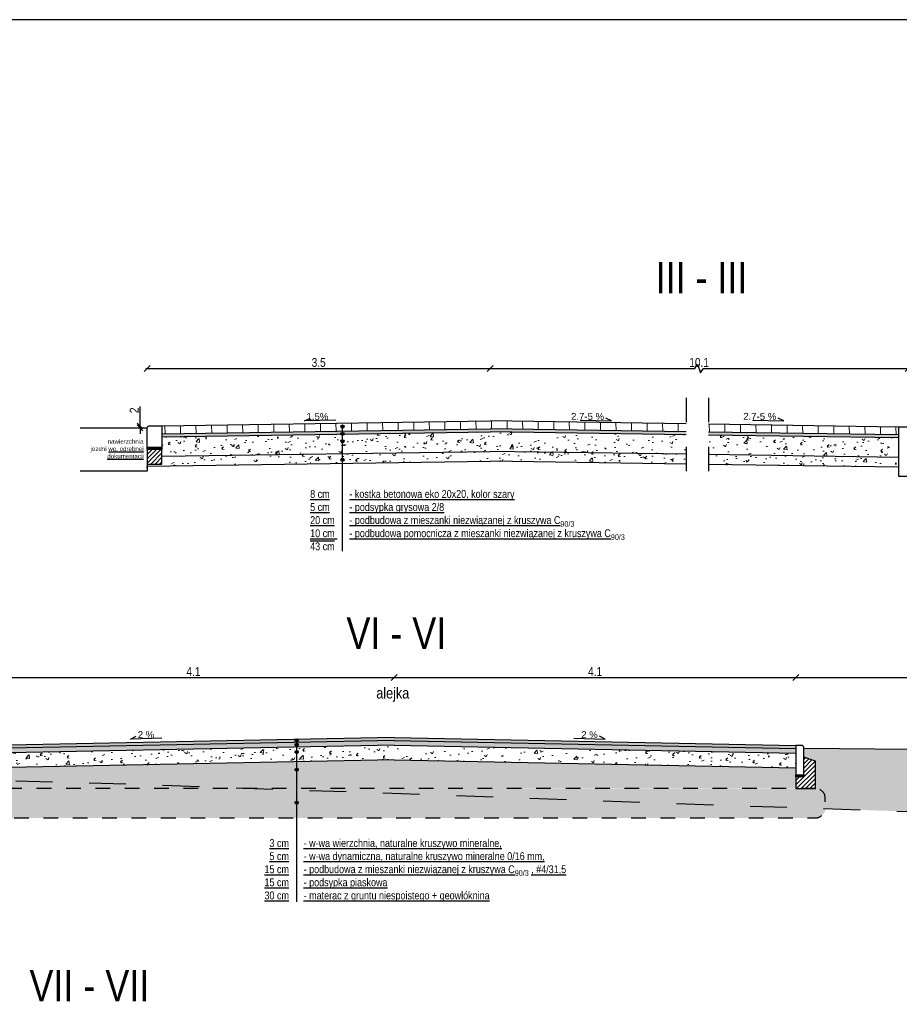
# Model space of a CAD drawing. Header units: metres. Extents: x 540 to 1285, y -13 to 406.
# Tile 13 of 16: x 894 to 1074, y 205 to 406. Entities that reach past the tile are written whole.
import ezdxf

# ---------------------------------------------------------------- set-up
doc = ezdxf.new("R2010")
doc.units = ezdxf.units.M
doc.linetypes.add('1_1MM', pattern=[1, 0.5, -0.5])
for name, color, linetype in [('$DR - krawężniki', 1, 'Continuous'), ('$DR - opis', 1, 'Continuous'), ('$DR - przekrój normalny', 1, 'Continuous'), ('opis', 1, 'Continuous'), ('wypełnienie', 7, 'Continuous')]:
    doc.layers.add(name, color=color, linetype=linetype)
doc.layers.add('DR - wypełnienie', color=7, linetype='Continuous', lineweight=5)
doc.styles.add('Arial', font='arial.ttf')
doc.styles.add('ARIAL 2', font='ARIALN.TTF')
doc.dimstyles.new('przekroje normalne', dxfattribs={"dimscale": 30, "dimtxt": 0.3, "dimasz": 0.2, "dimexe": 0.08, "dimexo": 1, "dimgap": 0.05, "dimtad": 1, "dimdec": 1, "dimlfac": 0.01, "dimzin": 9, "dimdsep": 46, "dimtxsty": 'ARIAL 2', "dimblk": 'OBLIQUE', "dimcen": 0, "dimdle": 0.05, "dimse1": 1, "dimse2": 1, "dimclrt": 1, "dimadec": 0, "dimazin": 0, "dimtfac": 1, "dimtdec": 1, "dimtofl": 0, "dimtmove": 0, "dimatfit": 3, "dimldrblk": 'OBLIQUE', "dimfxl": 0.5, "dimfxlon": 1, "dimtolj": 1, "dimtzin": 1, "dimarcsym": 0})
pattern_1 = [(50, (-1096588.6664, -1182801.2554), (5.46554007, -0.478172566), [0.5715, -6.2865]), (355, (-1096588.6664, -1182801.2554), (-1.057302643, 5.731705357), [0.4572, -5.029217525]), (100.4514447, (-1096588.211, -1182801.295), (4.408237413, 5.253532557), [0.485700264, -5.342707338]), (46.1842, (-1096588.6664, -1182799.7314), (8.132371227, -1.261269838), [0.85725, -9.42975]), (96.6355576, (-1096587.989, -1182799.8365), (7.12212402, 7.422783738), [0.728550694, -8.014068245]), (351.18415117, (-1096588.666, -1182799.731), (7.12212402, 7.422783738), [0.68579901, -7.543791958]), (21, (-1096587.9044, -1182800.1124), (4.548431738, -3.067955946), [0.5715, -6.2865]), (326, (-1096587.9044, -1182800.1124), (1.85406085, 5.525638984), [0.4572, -5.0292]), (71.451445, (-1096587.5254, -1182800.368), (6.402492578, 2.457683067), [0.485700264, -5.342698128]), (37.5, (-1096588.6664, -1182801.2554), (0.0926580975, 2.5366511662), [0, -4.96824, 0, -5.1054, 0, -5.04825]), (7.5, (-1096588.6664, -1182801.2554), (2.0045898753, 3.0054172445), [0, -2.91084, 0, -4.85394, 0, -1.92405]), (327.5, (-1096590.3656, -1182801.2554), (4.067717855, -0.1718623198), [0, -1.905, 0, -5.9436, 0, -7.8867]), (317.5, (-1096591.1276, -1182801.2554), (4.4438754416, 0.762794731), [0, -2.4765, 0, -3.94716, 0, -5.6007])]
pattern_2 = [(91, (-1096588.6664, -1182801.2554), (-3.174516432, -0.0554113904), [])]
pattern_3 = [(83.5, (-1096588.6664, -1182801.2554), (-0.7263383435, 0.65693068), [0, -0.77216, 0, -0.8636, 0, -0.8255]), (53.5, (-1096588.6664, -1182801.2554), (-0.4067514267, 1.64261709), [0, -0.41656, 0, -0.69596, 0, -0.2667]), (13.5, (-1096589.1004, -1182801.7049), (1.09687129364, 1.1399812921), [0, -0.254, 0, -0.9144, 0, -1.1938]), (3.5, (-1096589.1004, -1182801.7049), (0.7400978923, 1.408232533), [0, -0.127, 0, -0.59944, 0, -0.6858])]
pattern_4 = [(50, (-1096409.9417, -1182984.1645), (5.46554007, -0.478172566), [0.5715, -6.2865]), (355, (-1096409.9417, -1182984.1645), (-1.057302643, 5.731705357), [0.4572, -5.029217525]), (100.4514447, (-1096409.486, -1182984.2044), (4.408237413, 5.253532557), [0.485700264, -5.342707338]), (46.1842, (-1096409.942, -1182982.6405), (8.132371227, -1.261269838), [0.85725, -9.42975]), (96.6355576, (-1096409.264, -1182982.746), (7.12212402, 7.422783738), [0.728550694, -8.014068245]), (351.18415117, (-1096409.942, -1182982.6405), (7.12212402, 7.422783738), [0.68579901, -7.543791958]), (21, (-1096409.1797, -1182983.0215), (4.548431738, -3.067955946), [0.5715, -6.2865]), (326, (-1096409.1797, -1182983.0215), (1.85406085, 5.525638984), [0.4572, -5.0292]), (71.451445, (-1096408.8006, -1182983.277), (6.402492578, 2.457683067), [0.485700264, -5.342698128]), (37.5, (-1096409.9417, -1182984.1645), (0.0926580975, 2.5366511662), [0, -4.96824, 0, -5.1054, 0, -5.04825]), (7.5, (-1096409.9417, -1182984.1645), (2.0045898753, 3.0054172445), [0, -2.91084, 0, -4.85394, 0, -1.92405]), (327.5, (-1096411.641, -1182984.1645), (4.067717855, -0.1718623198), [0, -1.905, 0, -5.9436, 0, -7.8867]), (317.5, (-1096412.403, -1182984.1645), (4.4438754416, 0.762794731), [0, -2.4765, 0, -3.94716, 0, -5.6007])]
pattern_5 = [(230.0127875, (-1096409.24605, -1182983.123634), (-7.8039276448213, -9.422092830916), [0.136688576, -13.5321934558]), (186.969741, (-1096409.333887, -1182983.228363), (12.1491150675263, 1.4408758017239), [0.234561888, -23.2216195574]), (134.5104471, (-1096409.566716, -1182983.256826), (10.5438475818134, -10.814612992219), [0.165392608, -16.37388911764]), (269.273689, (-1096409.95385, -1182983.5245), (0.3062233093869, 20.3430794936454), [0.213601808, -21.1465749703]), (294.83365418, (-1096409.95656, -1182983.738085), (-5.5024000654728, 12.0072835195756), [0.20945348, -20.73592309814]), (359.273689, (-1096409.86859, -1182983.92817), (-20.3430794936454, 0.3062233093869), [0.213601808, -21.1465749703]), (39.69424047, (-1096409.655005, -1182983.930878), (-12.845375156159, -10.6147633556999), [0.282477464, -27.9652461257]), (74.25532837, (-1096409.43765, -1182983.750463), (6.3275940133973, 22.58658898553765), [0.266687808, -26.40210264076]), (123.42956562, (-1096409.365283, -1182983.49378), (-8.5840011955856, 12.9162909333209), [0.2143252, -21.2182182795]), (177.2363583, (-1096409.48336, -1182983.31491), (11.2046497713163, -0.6253443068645), [0.244685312, -11.98957478]), (224.3974378, (-1096409.72776, -1182983.303115), (-11.7945361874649, -11.594686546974), [0.316431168, -31.3267090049]), (140.81407483, (-1096408.94827, -1182983.49955), (-7.320414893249, 5.8440812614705), [0.108001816, -10.69222632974]), (173.4692344, (-1096409.03198, -1182983.43131), (13.2708698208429, -1.5698096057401), [0.205472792, -20.3418555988]), (227, (-1096409.2361, -1182983.40794), (0.03545788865, -1.01538108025), [0.143683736, -1.2931572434]), (205.19859051, (-1096409.31145, -1182983.28858), (5.005989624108, 2.2080516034), [0.077376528, -7.66024894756]), (293.80140949, (-1096409.38147, -1182983.32152), (-1.12175474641, 3.010685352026), [0.109426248, -5.361901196]), (32.96375653, (-1096409.3373, -1182983.42164), (2.975227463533, 2.137135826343), [0.177727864, -5.74651926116]), (163.56505118, (-1096409.1882, -1182983.32494), (2.0662200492, -0.944465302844), [0.128514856, -3.0843592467]), (18.389540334, (-1096409.970386, -1182983.342086), (10.0474371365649, 3.4007221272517), [0.1800352, -17.823530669]), (72.34617594, (-1096409.799544, -1182983.28529), (-3.6714875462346, -11.3110234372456), [0.151039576, -14.9528862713]), (295.19859051, (-1096409.19528, -1182983.12186), (-2.208051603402, 5.005989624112), [0.15475204, -7.58287343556]), (345.61045967, (-1096409.12939, -1182983.261887), (-10.2601844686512, 2.691564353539), [0.1800352, -17.823530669]), (341.44395478, (-1096409.9484, -1182983.97162), (-5.147821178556, 1.853472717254), [0.17361408, -8.50709372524]), (296.7751406, (-1096409.783814, -1182984.02687), (-5.4669421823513, 10.9919024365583), [0.145468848, -14.4014373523]), (68.80140949, (-1096409.14967, -1182984.13689), (1.853472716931, 5.147821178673), [0.15475204, -7.58287343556]), (19.35402464, (-1096409.09371, -1182983.992607), (-13.0581224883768, -4.5224768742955), [0.170313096, -16.8609503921]), (71.44395478, (-1096409.6472, -1182984.15426), (-1.85347271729, -5.147821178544), [0.08680704, -8.59390076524]), (103.309932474, (-1096409.2106, -1182984.13902), (-1.15721263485, 4.026066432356), [0.05180584, -5.1287979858]), (167.963756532, (-1096409.22252, -1182984.0886), (3.081601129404, -0.909007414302), [0.20945348, -3.9796218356]), (188.00900596, (-1096409.427367, -1182984.044923), (10.1183529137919, 1.3699599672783), [0.1941068, -19.21654594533]), (305.69006753, (-1096409.3341, -1182983.51302), (-1.08629685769, 1.99530427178), [0.146529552, -3.5167105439]), (355.15722659, (-1096409.248627, -1182983.632034), (17.332394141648, -1.4279780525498), [0.255822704, -25.326403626]), (62.9453959, (-1096408.99372, -1182983.65363), (-3.8133191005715, -7.249499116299), [0.104603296, -10.35575692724]), (92, (-1096408.9461, -1182983.5605), (-1.0508389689, 0.9799231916), [0.06096, -0.95504]), (122.25643716, (-1096409.44874, -1182984.01517), (4.309729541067, -6.965836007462), [0.141146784, -13.9735763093]), (50.0127875, (-1096409.52407, -1182983.89581), (7.803927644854, 9.4220928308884), [0.273377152, -13.3955048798]), (2, (-1096409.3484, -1182983.6863), (0.9799231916, 1.0508389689), [0.26416, -0.75184]), (327.3048465, (-1096409.084394, -1182983.67713), (10.4020160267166, -6.7530886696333), [0.160643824, -15.90372668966]), (256.0546041, (-1096408.9492, -1182983.7639), (-0.873549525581, -4.096982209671), [0.147931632, -7.2486600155]), (209.64597536, (-1096408.984854, -1182983.907476), (-18.9376616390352, -10.827510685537), [0.24085804, -23.8449857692]), (177.42607874, (-1096409.194184, -1182984.026614), (-13.2354119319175, 0.5544285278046), [0.254811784, -25.2263385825])]
pattern_6 = [(2, (-1096409.94167, -1182984.16454), (0.186545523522, 0.116566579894), [0.127, -0.254]), (122, (-1096409.94167, -1182984.16454), (-0.1942223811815, 0.103269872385), [0.127, -0.254]), (62, (-1096409.94167, -1182984.16454), (-0.0076768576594, 0.219836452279), [-0.254, 0.127])]

# ---------------------------------------------------------------- blocks, each defined once
blk = doc.blocks.new('_OBLIQUE')
at = {"color": 0, "linetype": 'ByBlock'}
blk.add_line((-0.5, -0.5), (0.5, 0.5), dxfattribs=at)
blk = doc.blocks.new('*D109')
at = {"layer": '$DR - opis', "color": 0, "lineweight": -2, "transparency": 16777216}
blk.add_line((919.92, 334.81), (990.52, 334.81), dxfattribs=at)
at = {"layer": 'Defpoints', "color": 0, "transparency": 16777216}
for p in [(990.22, 334.81), (920.22, 327.67), (990.22, 324.11)]:
    blk.add_point(p, dxfattribs=at)
at = {"layer": '$DR - opis', "color": 0, "lineweight": -2, "transparency": 16777216, "xscale": 1.2, "yscale": 1.2, "zscale": 1.2, "rotation": 180}
blk.add_blockref('_OBLIQUE', (920.22, 334.81), dxfattribs=at)
at = {"layer": '$DR - opis', "color": 0, "lineweight": -2, "transparency": 16777216, "xscale": 1.2, "yscale": 1.2, "zscale": 1.2}
blk.add_blockref('_OBLIQUE', (990.22, 334.81), dxfattribs=at)
at = {"layer": '$DR - opis', "color": 1, "transparency": 16777216, "insert": (955.22, 336.02), "char_height": 1.8, "attachment_point": 5, "style": 'ARIAL 2'}
blk.add_mtext('\\A1;3.5', dxfattribs=at)
blk = doc.blocks.new('*D110')
at = {"layer": '$DR - opis', "color": 0, "lineweight": -2, "transparency": 16777216}
for p, q in [((918.75, 323.07), (918.75, 327.05)), ((918.75, 322.67), (918.75, 321.47))]:
    blk.add_line(p, q, dxfattribs=at)
at = {"layer": 'Defpoints', "color": 0, "transparency": 16777216}
for p in [(918.75, 323.07), (920.22, 322.67), (920.62, 323.07)]:
    blk.add_point(p, dxfattribs=at)
at = {"layer": '$DR - opis', "color": 0, "lineweight": -2, "transparency": 16777216, "xscale": 1.2, "yscale": 1.2, "zscale": 1.2}
for p, rotation in [((918.75, 323.07), 270), ((918.75, 322.67), 90)]:
    blk.add_blockref('_OBLIQUE', p, dxfattribs=dict(at, rotation=rotation))
at = {"layer": '$DR - opis', "color": 1, "transparency": 16777216, "insert": (917.55, 326.26), "char_height": 1.8, "attachment_point": 5, "rotation": 90, "style": 'ARIAL 2'}
blk.add_mtext('\\A1;2', dxfattribs=at)
blk = doc.blocks.new('*D111')
at = {"layer": '$DR - opis', "color": 0, "lineweight": -2, "transparency": 16777216}
for p, q in [((1031.99, 334.81), (1032.59, 335.71)), ((1032.59, 335.71), (1033.19, 333.91)), ((989.92, 334.81), (1031.99, 334.81)), ((1033.19, 333.91), (1033.79, 334.81)), ((1033.79, 334.81), (1075.86, 334.81))]:
    blk.add_line(p, q, dxfattribs=at)
at = {"layer": 'Defpoints', "color": 0, "transparency": 16777216}
for p in [(1075.56, 334.81), (990.22, 324.11), (1075.56, 322.67)]:
    blk.add_point(p, dxfattribs=at)
at = {"layer": '$DR - opis', "color": 0, "lineweight": -2, "transparency": 16777216, "xscale": 1.2, "yscale": 1.2, "zscale": 1.2, "rotation": 180}
blk.add_blockref('_OBLIQUE', (990.22, 334.81), dxfattribs=at)
at = {"layer": '$DR - opis', "color": 0, "lineweight": -2, "transparency": 16777216, "xscale": 1.2, "yscale": 1.2, "zscale": 1.2}
blk.add_blockref('_OBLIQUE', (1075.56, 334.81), dxfattribs=at)
at = {"layer": '$DR - opis', "color": 1, "transparency": 16777216, "insert": (1032.89, 336.02), "char_height": 1.8, "attachment_point": 5, "style": 'ARIAL 2'}
blk.add_mtext('\\A1;10.1', dxfattribs=at)
blk = doc.blocks.new('*D126')
at = {"layer": '$DR - opis', "color": 0, "lineweight": -2, "transparency": 16777216}
blk.add_line((888.35, 271.75), (970.95, 271.75), dxfattribs=at)
at = {"layer": 'Defpoints', "color": 0, "transparency": 16777216}
for p in [(970.65, 271.75), (970.65, 259.5), (888.65, 257.86)]:
    blk.add_point(p, dxfattribs=at)
at = {"layer": '$DR - opis', "color": 0, "lineweight": -2, "transparency": 16777216, "xscale": 1.2, "yscale": 1.2, "zscale": 1.2, "rotation": 180}
blk.add_blockref('_OBLIQUE', (888.65, 271.75), dxfattribs=at)
at = {"layer": '$DR - opis', "color": 0, "lineweight": -2, "transparency": 16777216, "xscale": 1.2, "yscale": 1.2, "zscale": 1.2}
blk.add_blockref('_OBLIQUE', (970.65, 271.75), dxfattribs=at)
at = {"layer": '$DR - opis', "color": 1, "transparency": 16777216, "insert": (929.65, 272.95), "char_height": 1.8, "attachment_point": 5, "style": 'ARIAL 2'}
blk.add_mtext('\\A1;4.1', dxfattribs=at)
blk = doc.blocks.new('*D127')
at = {"layer": '$DR - opis', "color": 0, "lineweight": -2, "transparency": 16777216}
blk.add_line((970.35, 271.75), (1052.95, 271.75), dxfattribs=at)
at = {"layer": 'Defpoints', "color": 0, "transparency": 16777216}
for p in [(1052.65, 271.75), (970.65, 259.5), (1052.65, 257.86)]:
    blk.add_point(p, dxfattribs=at)
at = {"layer": '$DR - opis', "color": 0, "lineweight": -2, "transparency": 16777216, "xscale": 1.2, "yscale": 1.2, "zscale": 1.2, "rotation": 180}
blk.add_blockref('_OBLIQUE', (970.65, 271.75), dxfattribs=at)
at = {"layer": '$DR - opis', "color": 0, "lineweight": -2, "transparency": 16777216, "xscale": 1.2, "yscale": 1.2, "zscale": 1.2}
blk.add_blockref('_OBLIQUE', (1052.65, 271.75), dxfattribs=at)
at = {"layer": '$DR - opis', "color": 1, "transparency": 16777216, "insert": (1011.65, 272.95), "char_height": 1.8, "attachment_point": 5, "style": 'ARIAL 2'}
blk.add_mtext('\\A1;4.1', dxfattribs=at)
blk = doc.blocks.new('*D128')
at = {"layer": '$DR - opis', "color": 0, "lineweight": -2, "transparency": 16777216}
blk.add_line((1052.35, 271.75), (1172.95, 271.75), dxfattribs=at)
at = {"layer": 'Defpoints', "color": 0, "transparency": 16777216}
for p in [(1172.65, 271.75), (1052.65, 257.86), (1172.65, 256.56)]:
    blk.add_point(p, dxfattribs=at)
at = {"layer": '$DR - opis', "color": 0, "lineweight": -2, "transparency": 16777216, "xscale": 1.2, "yscale": 1.2, "zscale": 1.2, "rotation": 180}
blk.add_blockref('_OBLIQUE', (1052.65, 271.75), dxfattribs=at)
at = {"layer": '$DR - opis', "color": 0, "lineweight": -2, "transparency": 16777216, "xscale": 1.2, "yscale": 1.2, "zscale": 1.2}
blk.add_blockref('_OBLIQUE', (1172.65, 271.75), dxfattribs=at)
at = {"layer": '$DR - opis', "color": 1, "transparency": 16777216, "insert": (1112.65, 272.97), "char_height": 1.8, "attachment_point": 5, "style": 'ARIAL 2'}
blk.add_mtext('\\A1;6', dxfattribs=at)

msp = doc.modelspace()

# ---------------------------------------------------------------- hatches: boundary and pattern name
at = {"layer": '$DR - krawężniki'}
h = msp.add_hatch(dxfattribs=at)
h.set_pattern_fill('AR-SAND', color=251, scale=0.03)
h.set_pattern_definition([(37.5, (-1095093.79626, -1183579.3389), (-0.009600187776, 0.293647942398), [0, -0.231648, 0, -0.25908, 0, -0.24765]), (7.5, (-1095093.79626, -1183579.3389), (0.26971396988, 0.43009506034), [0, -0.124968, 0, -0.208788, 0, -0.08001]), (327.5, (-1095093.98372, -1183579.3389), (0.474595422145, 0.000862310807), [0, -0.0762, 0, -0.27432, 0, -0.35814]), (317.5, (-1095093.9837, -1183579.3389), (0.45813387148, 0.13375759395), [0, -0.0381, 0, -0.179832, 0, -0.20574])])
h.paths.add_polyline_path([(923.221, 318.274), (923.221, 318.674), (920.221, 318.674), (920.221, 318.274)])
h = msp.add_hatch(dxfattribs=at)
h.set_pattern_fill('ANSI31', color=251)
h.set_pattern_definition([(45, (-1095093.79626, -1183579.3389), (-0.44901280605, 0.44901280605), [])])
h.paths.add_polyline_path([(923.221, 318.274), (920.221, 318.274), (920.221, 315.274), (923.221, 315.274)])
at = {"layer": '$DR - opis'}
h = msp.add_hatch(color=256, dxfattribs=at)
h.dxf.hatch_style = 1
h.paths.add_polyline_path([(959.754, 322.944, -1), (960.394, 322.944, -1)])
h = msp.add_hatch(color=256, dxfattribs=at)
h.dxf.hatch_style = 1
h.paths.add_polyline_path([(959.754, 321.452, -1), (960.394, 321.452, -1)])
h = msp.add_hatch(color=256, dxfattribs=at)
h.dxf.hatch_style = 1
h.paths.add_polyline_path([(959.754, 319.939, -1), (960.394, 319.939, -1)])
h = msp.add_hatch(color=256, dxfattribs=at)
h.dxf.hatch_style = 1
h.paths.add_polyline_path([(959.754, 316.181, -1), (960.394, 316.181, -1)])
h = msp.add_hatch(color=256, dxfattribs=at)
h.dxf.hatch_style = 1
h.paths.add_polyline_path([(950.421, 258.898, -1), (951.061, 258.898, -1)])
h = msp.add_hatch(color=256, dxfattribs=at)
h.dxf.hatch_style = 1
h.paths.add_polyline_path([(950.421, 258.036, -1), (951.061, 258.036, -1)])
h = msp.add_hatch(color=256, dxfattribs=at)
h.dxf.hatch_style = 1
h.paths.add_polyline_path([(950.421, 256.543, -1), (951.061, 256.543, -1)])
h = msp.add_hatch(dxfattribs=at)
h.set_pattern_fill('ANSI31')
h.set_pattern_definition([(45, (368.85567, 380.5312), (-0.4490128, 0.4490128), [])])
h.paths.add_polyline_path([(1052.646, 251.461), (1052.646, 249.061), (1056.646, 249.061), (1056.646, 254.661), (1054.246, 255.445), (1054.246, 251.461)])
h = msp.add_hatch(color=256, dxfattribs=at)
h.dxf.hatch_style = 1
h.paths.add_polyline_path([(950.421, 252.929, -1), (951.061, 252.929, -1)])
h = msp.add_hatch(color=256, dxfattribs=at)
h.dxf.hatch_style = 1
h.paths.add_polyline_path([(950.421, 246.169, -1), (951.061, 246.169, -1)])
h = msp.add_hatch()
h.set_pattern_fill('AR-SAND', color=256, scale=0.03)
h.set_pattern_definition([(37.5, (270.26183, -8.04376), (-0.00960019, 0.29364794), [0, -0.231648, 0, -0.25908, 0, -0.24765]), (7.5, (270.26183, -8.04376), (0.26971397, 0.43009506), [0, -0.124968, 0, -0.208788, 0, -0.08001]), (327.5, (270.07437, -8.04376), (0.47459542, 0.00086231), [0, -0.0762, 0, -0.27432, 0, -0.35814]), (317.5, (270.07437, -8.04376), (0.45813387, 0.1337576), [0, -0.0381, 0, -0.179832, 0, -0.20574])])
h.paths.add_polyline_path([(1054.246, 251.861), (1052.646, 251.861), (1052.646, 251.461), (1054.246, 251.461)])
at = {"layer": 'DR - wypełnienie'}
h = msp.add_hatch(dxfattribs=at)
h.set_pattern_fill('ANSI31', color=252, scale=5, angle=46)
h.set_pattern_definition(pattern_2)
h.paths.add_polyline_path([(990.221, 322.479), (990.221, 324.079), (923.221, 323.074), (923.221, 321.474)])
h = msp.add_hatch(dxfattribs=at)
h.set_pattern_fill('ANSI31', color=252, scale=5, angle=46)
h.set_pattern_definition(pattern_2)
h.paths.add_polyline_path([(1034.8, 323.41), (1034.8, 321.81), (1073.564, 321.229), (1073.564, 322.829)])
h.paths.add_polyline_path([(1030.221, 321.879), (1030.221, 323.479), (990.221, 324.079), (990.221, 322.479)])
h = msp.add_hatch(dxfattribs=at)
h.set_pattern_fill('AR-SAND', color=252, scale=0.1, angle=46)
h.set_pattern_definition(pattern_3)
h.paths.add_polyline_path([(990.221, 321.879), (990.221, 322.479), (923.221, 321.474), (923.221, 320.874)])
at = {"layer": 'DR - wypełnienie', "lineweight": 5}
h = msp.add_hatch(dxfattribs=at)
h.set_pattern_fill('AR-CONC', color=252, scale=0.15)
h.set_pattern_definition(pattern_1)
h.paths.add_polyline_path([(990.221, 317.879), (990.221, 321.879), (923.221, 320.874), (923.221, 318.674), (923.221, 318.274), (923.221, 316.874)])
at = {"layer": 'DR - wypełnienie'}
h = msp.add_hatch(dxfattribs=at)
h.set_pattern_fill('AR-SAND', color=252, scale=0.1, angle=46)
h.set_pattern_definition(pattern_3)
h.paths.add_polyline_path([(1030.221, 321.279), (1030.221, 321.879), (990.221, 322.479), (990.221, 321.879)])
h.paths.add_polyline_path([(1034.8, 321.81), (1034.8, 321.21), (1073.564, 320.629), (1073.564, 321.229)])
at = {"layer": 'DR - wypełnienie', "lineweight": 5}
h = msp.add_hatch(dxfattribs=at)
h.set_pattern_fill('AR-CONC', color=252, scale=0.15)
h.set_pattern_definition(pattern_1)
h.paths.add_polyline_path([(1030.221, 317.279), (1030.221, 321.279), (990.221, 321.879), (990.221, 317.879)])
h.paths.add_polyline_path([(1034.8, 321.21), (1034.8, 317.21), (1073.564, 316.629), (1073.564, 320.629)])
h = msp.add_hatch(dxfattribs=at)
h.set_pattern_fill('AR-CONC', color=252, scale=0.15)
h.set_pattern_definition(pattern_1)
h.paths.add_polyline_path([(990.221, 317.879), (923.221, 316.874), (923.221, 315.274), (920.221, 315.274), (920.221, 314.829), (990.221, 315.879)])
h = msp.add_hatch(dxfattribs=at)
h.set_pattern_fill('AR-CONC', color=252, scale=0.15)
h.set_pattern_definition(pattern_1)
h.paths.add_polyline_path([(1030.221, 315.279), (1030.221, 317.279), (990.221, 317.879), (990.221, 315.879)])
h.paths.add_polyline_path([(1034.8, 317.21), (1034.8, 315.21), (1073.564, 314.629), (1073.564, 316.629)])
at = {"layer": 'DR - wypełnienie'}
h = msp.add_hatch(dxfattribs=at)
h.set_pattern_fill('HONEY', color=252, scale=0.2, angle=2)
h.set_pattern_definition(pattern_6)
h.paths.add_polyline_path([(888.646, 257.261), (888.646, 257.861), (970.646, 259.501), (970.646, 258.901)])
h = msp.add_hatch(dxfattribs=at)
h.set_pattern_fill('HONEY', color=252, scale=0.2, angle=2)
h.set_pattern_definition(pattern_6)
h.paths.add_polyline_path([(1052.646, 257.261), (1052.646, 257.861), (970.646, 259.501), (970.646, 258.901)])
h = msp.add_hatch(dxfattribs=at)
h.set_pattern_fill('GRAVEL', color=252, scale=0.2, angle=2)
h.set_pattern_definition(pattern_5)
h.paths.add_polyline_path([(888.646, 256.261), (888.646, 257.261), (970.646, 258.901), (970.646, 257.901)])
at = {"layer": 'DR - wypełnienie', "lineweight": 5}
h = msp.add_hatch(dxfattribs=at)
h.set_pattern_fill('AR-CONC', color=252, scale=0.15)
h.set_pattern_definition(pattern_4)
h.paths.add_polyline_path([(888.646, 253.261), (888.646, 256.261), (970.646, 257.901), (970.646, 254.901)])
at = {"layer": 'DR - wypełnienie'}
h = msp.add_hatch(dxfattribs=at)
h.set_pattern_fill('GRAVEL', color=252, scale=0.2, angle=2)
h.set_pattern_definition(pattern_5)
h.paths.add_polyline_path([(1052.646, 256.261), (1052.646, 257.261), (970.646, 258.901), (970.646, 257.901)])
at = {"layer": 'DR - wypełnienie', "lineweight": 5}
h = msp.add_hatch(dxfattribs=at)
h.set_pattern_fill('AR-CONC', color=252, scale=0.15)
h.set_pattern_definition(pattern_4)
h.paths.add_polyline_path([(1052.646, 253.261), (1052.646, 256.261), (970.646, 257.901), (970.646, 254.901)])
at = {"layer": 'wypełnienie', "lineweight": 5}
h = msp.add_hatch(dxfattribs=at)
h.set_pattern_fill('AR-SAND', color=256, scale=0.3, style=0)
h.set_pattern_definition([(37.5, (828.2313, 826.953), (-0.096002, 2.9364794), [0, -2.31648, 0, -2.5908, 0, -2.4765]), (7.5, (828.2313, 826.953), (2.69714, 4.30095), [0, -1.24968, 0, -2.08788, 0, -0.8001]), (327.5, (826.3568, 826.953), (4.745954, 0.008623), [0, -0.762, 0, -2.7432, 0, -3.5814]), (317.5, (826.357, 826.953), (4.581339, 1.337576), [0, -0.381, 0, -1.79832, 0, -2.0574])])
h.paths.add_polyline_path([(884.646, 254.661), (887.046, 255.445), (887.046, 257.461), (770.246, 259.962), (770.246, 257.925), (772.646, 257.141), (772.646, 254.3), (782.051, 253.965), (884.646, 250.928)])
h.paths.add_polyline_path([(1168.646, 253.761), (1171.046, 254.545), (1171.046, 256.188), (1054.246, 257.307), (1054.246, 255.445), (1056.646, 254.661), (1056.646, 249.081, -0.4141978), (1058.646, 247.082), (1058.646, 244.957), (1067.579, 244.639), (1107.476, 243.386), (1168.68, 242.156, -0.5724976), (1172.184, 248.125), (1168.646, 248.161)])
h = msp.add_hatch(dxfattribs=at)
h.set_pattern_fill('AR-SAND', color=256, scale=0.3, style=0)
h.set_pattern_definition([(37.5, (256.3589, 574.599), (-0.096002, 2.9364794), [0, -2.31648, 0, -2.5908, 0, -2.4765]), (7.5, (256.359, 574.599), (2.69714, 4.30095), [0, -1.24968, 0, -2.08788, 0, -0.8001]), (327.5, (254.4844, 574.599), (4.745954, 0.008623), [0, -0.762, 0, -2.7432, 0, -3.5814]), (317.5, (254.4844, 574.599), (4.581339, 1.337576), [0, -0.381, 0, -1.79832, 0, -2.0574])])
h.paths.add_polyline_path([(1058.642, 244.957), (942.992, 249.068), (888.646, 249.061), (888.646, 249.061), (885.863, 249.061, 0.3861313), (883.863, 247.04), (883.884, 245.04, 0.2775248), (885.884, 243.061), (1056.646, 243.081, 0.3960176)])
h.paths.add_polyline_path([(920.682, 249.861), (888.646, 250.809), (888.646, 249.061), (942.992, 249.068)])
h.paths.add_polyline_path([(1052.646, 253.261), (970.646, 254.901), (888.646, 253.261), (888.646, 251.861), (888.646, 250.809), (920.682, 249.861), (942.992, 249.068), (1052.646, 249.081), (1052.646, 251.861)])
h.paths.add_polyline_path([(1056.646, 249.081), (1056.646, 249.061), (1052.646, 249.061), (943.188, 249.061), (1058.642, 244.957, 0.0156342), (1058.646, 245.082), (1058.646, 247.082, 0.4141978)])

# ---------------------------------------------------------------- linework, layer by layer
at = {"layer": '$DR - krawężniki', "color": 2}
msp.add_lwpolyline([(923.221, 318.674), (920.221, 318.674), (920.221, 322.674, -0.4142136), (920.621, 323.074), (923.221, 323.074)], format="xyb", close=True, dxfattribs=at)
at = {"layer": '$DR - krawężniki', "color": 1}
for points in [[(923.221, 318.674), (923.221, 318.274), (920.221, 318.274), (920.221, 318.674)], [(920.221, 318.274), (920.221, 315.274), (923.221, 315.274), (923.221, 318.274)]]:
    msp.add_lwpolyline(points, dxfattribs=at)
at = {"layer": '$DR - opis', "transparency": 33554687, "flags": 128}
for points in [[(923.221, 323.074), (990.221, 324.079)], [(958.734, 324.253), (952.337, 324.102), (953.515, 324.667)], [(1030.221, 323.479), (990.221, 324.079)], [(1008.619, 324.253), (1015.016, 324.102), (1013.838, 324.667)], [(1043.775, 324.253), (1050.172, 324.102), (1048.994, 324.667)], [(923.221, 321.474), (990.221, 322.479)], [(923.221, 320.874), (990.221, 321.879)], [(960.05, 323.121), (960.05, 297.488)], [(1030.221, 321.879), (990.221, 322.479)], [(1030.221, 321.279), (990.221, 321.879)], [(1073.564, 322.829), (1034.8, 323.41)], [(1073.564, 321.229), (1034.8, 321.81)], [(1073.564, 320.629), (1034.8, 321.21)], [(923.221, 316.874), (990.221, 317.879)], [(1030.221, 317.279), (990.221, 317.879)], [(920.221, 314.829), (990.221, 315.879)], [(1030.221, 315.279), (990.221, 315.879)], [(1073.564, 316.629), (1034.8, 317.21)], [(920.221, 314.474), (920.221, 314.829)], [(1073.564, 314.629), (1034.8, 315.21)], [(970.646, 259.501), (888.646, 257.861)], [(923.19, 259.326), (916.793, 259.175), (917.971, 259.739)], [(970.646, 259.501), (1052.646, 257.861)], [(1007.328, 259.326), (1013.726, 259.175), (1012.548, 259.739)], [(970.646, 258.901), (888.646, 257.261)], [(970.646, 257.901), (888.646, 256.261)], [(950.718, 258.87), (950.718, 225.949)], [(970.646, 258.901), (1052.646, 257.261)], [(970.646, 257.901), (1052.646, 256.261)], [(1052.646, 251.861), (1052.646, 249.061), (1056.646, 249.061), (1056.646, 254.661), (1054.246, 255.445)], [(970.646, 254.901), (888.646, 253.261)], [(970.646, 254.901), (1052.646, 253.261)]]:
    msp.add_lwpolyline(points, dxfattribs=at)
at = {"layer": '$DR - opis', "color": 94, "transparency": 33554687, "flags": 128}
msp.add_lwpolyline([(1054.246, 257.307), (1171.046, 256.188)], dxfattribs=at)
at = {"layer": '$DR - opis', "color": 192, "linetype": '1_1MM', "lineweight": 30, "ltscale": 6, "flags": 128}
msp.add_lwpolyline([(1056.646, 249.081), (885.863, 249.061, 0.3861313), (883.863, 247.04), (883.884, 245.04, 0.2775248), (885.884, 243.061), (1056.647, 243.081, 0.4142141), (1058.646, 245.082), (1058.646, 247.082, 0.4142136)], format="xyb", close=True, dxfattribs=at)
at = {"layer": '$DR - opis'}
for centre in [(960.074, 322.944), (960.074, 321.452), (960.074, 319.939), (960.074, 316.181), (950.741, 258.898), (950.741, 258.036), (950.741, 256.543), (950.741, 252.929), (950.741, 246.169)]:
    msp.add_circle(centre, 0.32, dxfattribs=at)
at = {"linetype": 'Continuous'}
msp.add_lwpolyline([(570.089, 0.354), (1285.089, 0.354), (1285.089, 405.983), (570.089, 405.983)], close=True, dxfattribs=at)
at = {"linetype": '1_1MM', "ltscale": 10, "flags": 128}
for points in [[(1030.221, 328.831), (1030.221, 309.08)], [(1034.8, 328.831), (1034.8, 309.08)]]:
    msp.add_lwpolyline(points, dxfattribs=at)
at = {"flags": 128}
for points in [[(906.516, 322.674), (920.221, 322.674)], [(920.221, 315.274), (920.221, 313.852), (906.516, 313.852)]]:
    msp.add_lwpolyline(points, dxfattribs=at)
msp.add_lwpolyline([(1073.564, 312.799), (1077.564, 312.799), (1077.564, 322.799), (1073.564, 322.799)], close=True)
at = {"color": 2}
msp.add_lwpolyline([(1053.846, 257.861), (1052.646, 257.861), (1052.646, 251.861), (1054.246, 251.861), (1054.246, 257.461, 0.4142136)], format="xyb", close=True, dxfattribs=at)
at = {"color": 32, "linetype": '1_1MM', "lineweight": 30, "ltscale": 15, "flags": 128}
msp.add_lwpolyline([(713.471, 256.412), (782.051, 253.965), (920.682, 249.861), (1067.579, 244.639), (1107.476, 243.386), (1246.549, 240.591)], dxfattribs=at)
at = {"color": 1}
msp.add_lwpolyline([(1054.246, 251.861), (1054.246, 251.461), (1052.646, 251.461), (1052.646, 251.861)], dxfattribs=at)

# ---------------------------------------------------------------- texts
at = {"layer": '$DR - przekrój normalny', "char_height": 6.4, "width": 49.96021, "attachment_point": 2, "style": 'ARIAL 2'}
for s, insert in [('\\A1;\\pt34.743;III - III', (1033.378, 356.524)), ('\\A1;\\pt34.743;VI - VI', (971.079, 283.976)), ('\\A1;\\pt34.743;VII - VII', (908.408, 212.047))]:
    msp.add_mtext(s, dxfattribs=dict(at, insert=insert))
at = {"layer": 'opis', "char_height": 2.1, "attachment_point": 6, "rotation": 359.60352, "style": 'Arial'}
for s, insert, width in [('\\A1;{\\H0.66667x;1.5%\\H1.5x;\\L                                                       }', (957.203, 324.98), 6.05758), ('\\A1;{\\H0.66667x;2.7-5 %\\H1.5x;\\L                                                       }', (1013.485, 324.98), 6.75075), ('\\A1;{\\H0.66667x;2.7-5 %\\H1.5x;\\L                                                       }', (1048.641, 324.98), 6.75075), ('\\A1;{\\H0.66667x;2 %\\H1.5x;\\L                                                       }', (921.659, 260.053), 6.75075), ('\\A1;{\\H0.66667x;2 %\\H1.5x;\\L                                                       }', (1012.194, 260.053), 6.75075)]:
    msp.add_mtext(s, dxfattribs=dict(at, insert=insert, width=width))
at = {"layer": 'opis', "style": 'ARIAL 2'}
for s, insert, char_height, width, attachment_point in [('\\A1;\\pt8;{\\L8 cm^I- kostka betonowa eko 20x20, kolor szary  \\P5 cm^I- podsypka grysowa 2/8\\P20 cm^I- podbudowa z mieszanki niezwiązanej z kruszywa C\\H0.7x;\\S^ 90\\/3;\\H1.4286x;\\P\\H0.99998x;10 cm ^I- \\H0.99998x;podbudowa pomocnicza z mieszanki niezwiązanej z kruszywa C\\H0.7x;\\S^ 90\\/3;\\H1.4286x;\\P\\l\\O43 cm}', (953.487, 303.83), 1.6, 75.17282, 4), ('\\A1;\\pt12.214;alejka', (970.346, 269.689), 2.25, 61.68964, 2), ('\\A1;\\pt8;{\\L  3 cm^I- w-wa wierzchnia, naturalne kruszywo mineralne, \\P  5 cm^I- w-wa dynamiczna, naturalne kruszywo mineralne 0/16 mm, \\P15 cm^I- podbudowa z mieszanki niezwiązanej z kruszywa C\\H0.7x;\\S^ 90\\/3;\\H1.4286x; , #4/31,5\\P15 cm^I- podsypka piaskowa\\P\\H0.99998x;30 cm^I- materac z gruntu niespoistego + geowłóknina}', (944.155, 232.353), 1.6, 75.17282, 4)]:
    msp.add_mtext(s, dxfattribs=dict(at, insert=insert, char_height=char_height, width=width, attachment_point=attachment_point))

# ---------------------------------------------------------------- dimensions: what is measured, and where the dimension line sits
at = {"layer": '$DR - opis', "transparency": 33554636}
for base, p1, p2, picture, middle in [((990.221, 334.806), (920.221, 327.674), (990.221, 324.109), '*D109', (955.221, 336.025)), ((970.646, 271.75), (888.646, 257.861), (970.646, 259.501), '*D126', (929.646, 272.953)), ((1052.646, 271.75), (970.646, 259.501), (1052.646, 257.861), '*D127', (1011.646, 272.953)), ((1172.646, 271.75), (1052.646, 257.861), (1172.646, 256.561), '*D128', (1112.646, 272.969))]:
    dim = msp.add_linear_dim(base=base, p1=p1, p2=p2, dimstyle='przekroje normalne', override={"dimscale": 6, "dimlfac": 0.05, "dimtmove": 1}, dxfattribs=at)
    dim.commit()
    dim.dimension.update_dxf_attribs({"geometry": picture, "text_midpoint": middle})
dim = msp.add_linear_dim(base=(1075.564, 334.806), p1=(990.221, 324.109), p2=(1075.564, 322.674), text='10.1', dimstyle='przekroje normalne', override={"dimscale": 6, "dimlfac": 0.05, "dimtmove": 1}, dxfattribs=at)
dim.commit()
dim.dimension.update_dxf_attribs({"geometry": '*D111', "text_midpoint": (1032.892, 336.025)})
dim = msp.add_linear_dim(base=(918.75, 323.074), p1=(920.221, 322.674), p2=(920.621, 323.074), angle=90, dimstyle='przekroje normalne', override={"dimscale": 6, "dimdec": 0, "dimlfac": 5}, dxfattribs=at)
dim.commit()
dim.dimension.update_dxf_attribs({"geometry": '*D110', "text_midpoint": (917.546, 326.264)})

# ---------------------------------------------------------------- next in the draw order: texts
at = {"layer": 'opis', "insert": (919.479, 318.268), "char_height": 0.9, "width": 15.22656, "attachment_point": 6, "style": 'Arial', "bg_fill": 3, "box_fill_scale": 1.5, "bg_fill_color": 256, "bg_fill_transparency": 0}
msp.add_mtext('\\A1;nawierzchnia\\Pjezdni{\\L wg. odrębnej dokumentacji    }', dxfattribs=at)

doc.saveas('drawing.dxf')
